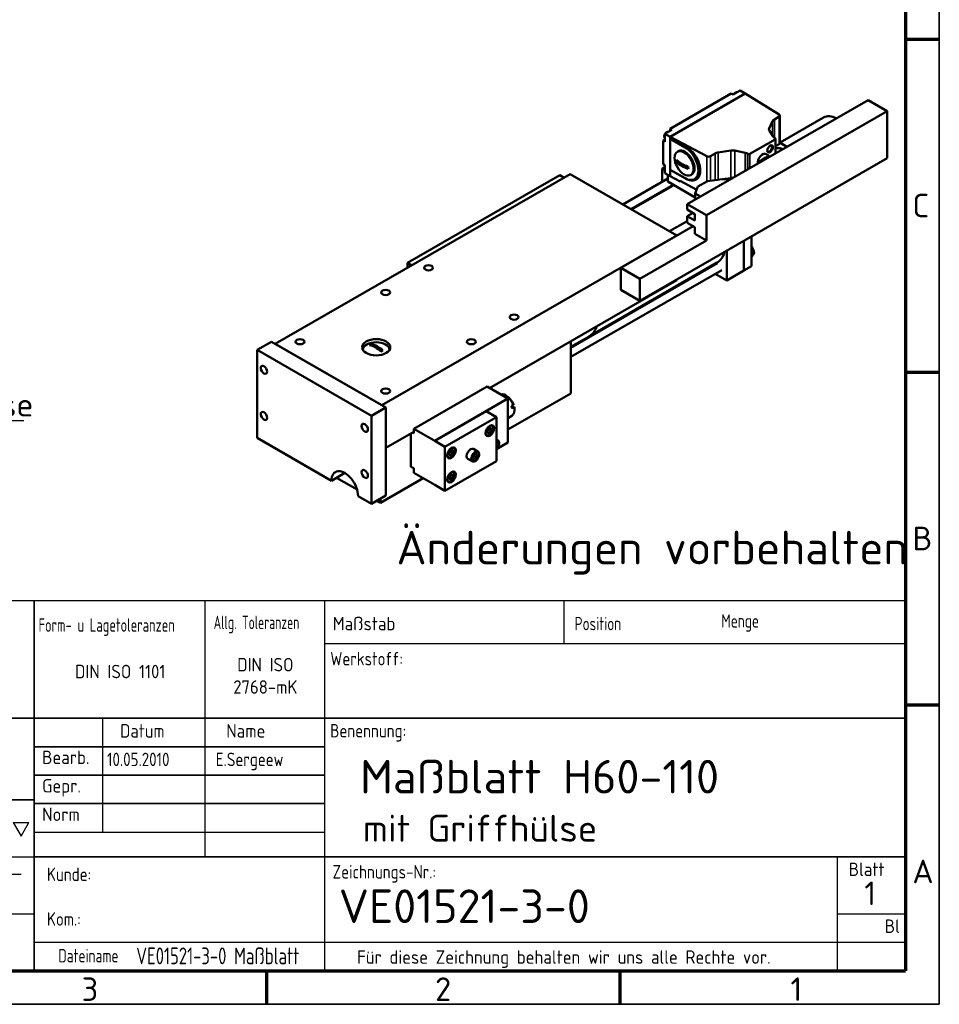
# Model space of a CAD drawing. Header units: millimetres. Extents: x 12 to 1038, y 12 to 732.
# Tile 4 of 5: x 696 to 1038, y 12 to 378. Entities that reach past the tile are written whole.
import ezdxf
from ezdxf.enums import TextEntityAlignment as Align

# ---------------------------------------------------------------- set-up
doc = ezdxf.new("R2010")
doc.units = ezdxf.units.MM
doc.header["$LTSCALE"] = 2.5
doc.layers.get('0').update_dxf_attribs({"lineweight": 25})
for name, color, linetype, lineweight in [('AM_BOR', 7, 'Continuous', 50), ('Rahmen (ISO)', 7, 'Continuous', 70), ('Sichtbar (ISO)', 7, 'Continuous', 50), ('Sichtbar schmal (ISO)', 7, 'Continuous', 35), ('Symbol (ISO)', 7, 'Continuous', 25), ('Titel (ISO)', 7, 'Continuous', 50)]:
    doc.layers.add(name, color=color, linetype=linetype, lineweight=lineweight)
doc.styles.add('ACDINTS_30', font='isocp.shx')
doc.styles.add('ACDINTS_31', font='isocp.shx')
doc.styles.add('ACDINTS_32', font='isocp.shx')
doc.styles.add('ACDINTS_33', font='isocp.shx')
doc.styles.add('ACDINTS_34', font='isocp.shx')
doc.styles.add('ACDINTS_35', font='isocp.shx')
doc.styles.add('Notiztext (DIN)', font='isocpeur.ttf')
doc.styles.get("Standard").update_dxf_attribs({"font": 'ISOCP.shx'})
doc.styles.add('TextStyle32', font='isocp.shx')
doc.styles.add('TextStyle51', font='isocp.shx', dxfattribs={"width": 0.8})
doc.styles.add('TextStyle52', font='isocp.shx', dxfattribs={"width": 0.8})
doc.styles.add('TextStyle53', font='isocp.shx')
doc.styles.add('TextStyle54', font='isocp.shx')
doc.styles.add('TextStyle55', font='isocp.shx', dxfattribs={"width": 0.8})
doc.styles.add('TextStyle56', font='isocp.shx', dxfattribs={"width": 0.8})
doc.styles.add('TextStyle59', font='isocp.shx', dxfattribs={"width": 0.8})
doc.styles.add('TextStyle60', font='isocp.shx', dxfattribs={"width": 0.8})
doc.styles.add('TextStyle61', font='isocp.shx', dxfattribs={"width": 0.8})
doc.styles.add('TextStyle62', font='isocp.shx')
doc.styles.add('TextStyle63', font='isocp.shx')
doc.styles.add('TextStyle64', font='isocp.shx', dxfattribs={"width": 0.8})
doc.styles.add('TextStyle65', font='isocp.shx', dxfattribs={"width": 0.8})
doc.dimstyles.new('Standard - Methode 2a (DIN)$7', dxfattribs={"dimscale": 2.5, "dimtxt": 3.5, "dimasz": 2.5, "dimexe": 3.175, "dimexo": 0.8, "dimgap": 0.8, "dimtad": 1, "dimtih": 1, "dimtoh": 1, "dimrnd": 1e-08, "dimtxsty": 'Notiztext (DIN)', "dimcen": 0.09, "dimdle": 10, "dimclrd": 256, "dimclre": 256, "dimclrt": 256, "dimazin": 2, "dimtfac": 1, "dimtmove": 0, "dimatfit": 3, "dimfxl": 1, "dimtolj": 1, "dimlwd": -1, "dimlwe": -1, "dimarcsym": 0})

# ---------------------------------------------------------------- blocks, each defined once
blk = doc.blocks.new('Ränder Hagen+Goebel Rahmen')
at = {"layer": 'Rahmen (ISO)', "linetype": 'Continuous', "lineweight": 35}
for p in [(415, 292), (5, 5)]:
    blk.add_line(p, (415, 5), dxfattribs=at)
at = {"layer": 'Rahmen (ISO)'}
for p, q in [((410, 287), (410, 10)), ((410, 148.5), (415, 148.5)), ((410, 99), (415, 99)), ((410, 49.5), (415, 49.5)), ((10, 10), (410, 10)), ((315, 10), (315, 5)), ((367.5, 10), (367.5, 5))]:
    blk.add_line(p, q, dxfattribs=at)
at = {"layer": 'Symbol (ISO)', "char_height": 3.5, "style": 'Notiztext (DIN)'}
for s, insert, attachment_point in [('C', (411, 123.75), 4), ('B', (411, 74.25), 4), ('A', (411, 24.75), 4), ('3', (288.75, 9), 2), ('2', (341.25, 9), 2), ('1', (393.75, 9), 2)]:
    blk.add_mtext(s, dxfattribs=dict(at, insert=insert, attachment_point=attachment_point))
blk = doc.blocks.new('Schriftfelder Hagen+Goebel')
at = {"color": 7}
for p, q in [((294.29, 154.82), (111.41, 154.82)), ((294.29, 99.83), (294.29, 154.82)), ((111.41, 99.83), (294.29, 99.83))]:
    blk.add_line(p, q, dxfattribs=at)
at = {"color": 7, "linetype": 'Continuous', "lineweight": 35}
blk.add_line((142.75, 125.21), (164.75, 125.21), dxfattribs=at)
for p, q in [((161.66, 121.84), (163.97, 121.84)), ((161.66, 121.84), (162.81, 119.84)), ((162.81, 119.84), (163.97, 121.84)), ((158.5, 114.19), (162.82, 114.19))]:
    blk.add_line(p, q)
at = {"color": 7, "lineweight": 35}
blk.add_line((164.75, 120.98), (164.75, 99.83), dxfattribs=at)
at = {"color": 7, "linetype": 'Continuous', "lineweight": 25}
for p, q in [((111.41, 116.75), (164.75, 116.75)), ((111.41, 108.29), (164.75, 108.29))]:
    blk.add_line(p, q, dxfattribs=at)
at = {"layer": 'AM_BOR', "color": 7, "linetype": 'Continuous', "lineweight": 35}
for p, q in [((164.75, 154.82), (164.75, 120.98)), ((111.41, 137.35), (294.29, 137.35))]:
    blk.add_line(p, q, dxfattribs=at)
at = {"layer": 'AM_BOR', "color": 7, "linetype": 'Continuous', "lineweight": 25}
for p, q in [((190.15, 154.82), (190.15, 116.75)), ((207.93, 154.82), (207.93, 99.83)), ((243.49, 154.82), (243.49, 148.49)), ((207.93, 148.49), (294.29, 148.49)), ((174.91, 137.35), (174.91, 120.43)), ((164.75, 120.43), (207.93, 120.43)), ((284.13, 116.75), (284.13, 99.83)), ((284.13, 108.29), (294.29, 108.29)), ((164.75, 104.06), (294.29, 104.06))]:
    blk.add_line(p, q, dxfattribs=at)
at = {"layer": 'AM_BOR', "color": 7, "lineweight": 35}
blk.add_line((164.75, 116.75), (294.29, 116.75), dxfattribs=at)
at = {"layer": 'Titel (ISO)', "color": 7, "linetype": 'Continuous', "lineweight": 35}
for p, q in [((164.75, 133.12), (207.93, 133.12)), ((164.75, 128.89), (207.93, 128.89)), ((207.93, 124.66), (164.75, 124.66))]:
    blk.add_line(p, q, dxfattribs=at)
at = {"color": 7, "width": 0.9}
for s, height, p in [('Werkzeugmaschinen GmbH', 2.5, (125.45, 146.3)), ('Fax.:02921/59016-66', 1.7, (143.13, 139.6))]:
    blk.add_text(s, height=height, dxfattribs=at).set_placement(p)
at = {"color": 7, "style": 'ACDINTS_30'}
for s, p in [('Gepr.', (165.95, 126.31)), ('Norm', (165.95, 122.08))]:
    blk.add_text(s, height=2, dxfattribs=at).set_placement(p)
at = {"color": 7, "char_height": 2, "attachment_point": 1, "line_spacing_factor": 0.332}
for s, insert in [('\\fISOCP|b0|i0;\\W0.90;\\H2.0000;Werkstoff:', (208.77, 147.21)), ('\\fISOCP|b0|i0;\\W0.90;\\H2.0000;Benennung:', (208.76, 136.5)), ('\\fISOCP|b0|i0;\\W0.90;\\H2.0000;Zeichnungs-Nr.:', (209.11, 115.53))]:
    blk.add_mtext(s, dxfattribs=dict(at, insert=insert))
at = {"color": 7, "insert": (166.66, 115.16), "char_height": 2, "width": 31.2179, "attachment_point": 1, "line_spacing_factor": 0.996}
blk.add_mtext('\\fISOCP|b0|i0;\\W0.90;\\H2.0000;Kunde:\\P\\PKom.:', dxfattribs=at)
at = {"layer": 'AM_BOR', "color": 7, "style": 'ACDINTS_30'}
for s, width, p in [('Form- u Lagetoleranzen', 0.75, (165.41, 150.21)), ('Allg. Toleranzen', 0.7, (191.43, 150.6)), ('Position', 0.8, (245.09, 150.43)), ('Menge', 0.8, (266.9, 150.83)), ('Dateiname', 0.8, (168.36, 101.05))]:
    blk.add_text(s, height=2, dxfattribs=dict(at, width=width)).set_placement(p)
for s, p in [('Maßstab', (209.15, 150.43)), ('Bearb.', (165.95, 130.54))]:
    blk.add_text(s, height=2, dxfattribs=at).set_placement(p)
at = {"layer": 'AM_BOR', "color": 7, "style": 'ACDINTS_32', "width": 0.983632}
blk.add_text('Datum', height=2, dxfattribs=at).set_placement((180.84, 134.48), align=Align.CENTER)
at = {"layer": 'AM_BOR', "color": 7, "style": 'ACDINTS_31'}
blk.add_text('Name', height=2, dxfattribs=at).set_placement((199.12, 134.48), align=Align.RIGHT)
at = {"layer": 'AM_BOR', "color": 7, "style": 'ACDINTS_32'}
for s, p in [('Blatt', (288.5, 113.9)), ('Bl', (292.31, 105.44))]:
    blk.add_text(s, height=2, dxfattribs=at).set_placement(p, align=Align.CENTER)
at = {"layer": 'AM_BOR', "color": 7, "line_spacing_factor": 0.996}
for s, insert, char_height, width, attachment_point, style in [('DIN ISO 2768-mK', (199.12, 141), 2, 15.0375, 8, 'ACDINTS_34'), (' \\PAlle nicht bemaßten Kanten 0,5 x 45° gebrochen', (143.71, 137.35), 1.5, 20.5101, 1, 'ACDINTS_35')]:
    blk.add_mtext(s, dxfattribs=dict(at, insert=insert, char_height=char_height, width=width, attachment_point=attachment_point, style=style))
at = {"layer": 'AM_BOR', "color": 7, "char_height": 2, "line_spacing_factor": 0.332}
for s, insert, attachment_point, style in [('DIN ISO 1101', (177.55, 143.3), 8, 'ACDINTS_34'), ('Für diese Zeichnung behalten wir uns alle Rechte vor.', (212.76, 102.85), 1, 'ACDINTS_33')]:
    blk.add_mtext(s, dxfattribs=dict(at, insert=insert, attachment_point=attachment_point, style=style))
at = {"layer": 'AM_BOR', "color": 7}
for tag, p, height, style, width in [('Maßstab:', (223.33, 149.84), 3.5, 'TextStyle64', 0.8), ('Positionsnummer', (254.96, 149.95), 3.5, 'TextStyle61', 0.8), ('Menge', (277.56, 149.84), 3.5, 'TextStyle60', 0.8), ('Material', (224.04, 143.99), 3, 'TextStyle52', 0.8), ('Halbzeug_(1.Zeile)', (261.93, 144.06), 3, 'TextStyle56', 0.8), ('Material_(2.Zeile)', (224.02, 139.81), 3, 'TextStyle51', 0.8), ('Halbzeug_(2.Zeile)', (261.93, 139.78), 3, 'TextStyle55', 0.8), ('ERSTELLUNGSDATUM', (175.59, 130.24), 2, 'TextStyle63', 0.9), ('AUTOR', (191.76, 130.24), 2, 'TextStyle62', 0.9), ('KONTROLLDATUM', (175.75, 126.01), 2, 'TextStyle53', 0.9), ('KONTROLLIERT_VON', (192.23, 126.32), 2, 'TextStyle54', 0.9), ('Beschreibung_2', (213.59, 121), 3.5, 'TextStyle59', 0.8), ('DATEINAME', (179.92, 100.78), 2.5, 'TextStyle65', 0.8)]:
    blk.add_attdef(tag, p, '', height=height, dxfattribs=dict(at, style=style, width=width))
at = {"layer": 'AM_BOR', "color": 7, "style": 'TextStyle32'}
blk.add_attdef('Plot-Datum', text='', height=3, dxfattribs=at).set_placement((288.92, 100.24), align=Align.CENTER)
at = {"layer": 'Titel (ISO)', "style": 'Notiztext (DIN)'}
blk.add_attdef('TITEL', text='', height=5, dxfattribs=at).set_placement((210, 128), align=Align.MIDDLE_LEFT)
blk.add_attdef('Blattnummer', text='', height=3.5, dxfattribs=at).set_placement((290.13, 111.34), align=Align.MIDDLE_CENTER)
at = {"layer": 'Titel (ISO)', "color": 7, "style": 'Notiztext (DIN)'}
blk.add_attdef('BAUTEILNUMMER', text='', height=5, dxfattribs=at).set_placement((210.03, 109.41), align=Align.MIDDLE_LEFT)

msp = doc.modelspace()

# ---------------------------------------------------------------- linework, layer by layer
at = {"layer": 'Sichtbar (ISO)'}
for p, q in [((963.48664, 352.09051), (960.87034, 350.58388)), ((965.39569, 350.99116), (963.48664, 352.09051)), ((960.16323, 350.99108), (937.46511, 337.9201)), ((937.53582, 334.94772), (965.39582, 350.99124)), ((943.86442, 309.88483), (1011.03957, 348.56842)), ((960.87034, 350.58388), (960.16323, 350.99108)), ((965.39582, 350.99124), (978.01018, 343.20142)), ((965.43118, 350.97072), (965.39961, 350.9889)), ((965.43118, 350.97072), (965.43008, 350.97008)), ((965.43118, 350.9694), (965.43118, 350.97072)), ((1018.11063, 344.49646), (1011.03957, 348.56842)), ((950.93549, 305.81287), (1018.11063, 344.49646)), ((1018.11063, 326.9192), (1018.11063, 344.49646)), ((975.55505, 340.72886), (974.29814, 338.02759)), ((977.98593, 342.40148), (976.20209, 341.37424)), ((978.27883, 342.80868), (978.27883, 332.58934)), ((978.34439, 332.77569), (994.48602, 342.07104)), ((938.17221, 337.5129), (935.55592, 336.00628)), ((937.46511, 337.9201), (937.46511, 337.1057)), ((938.17221, 337.5129), (937.46511, 337.9201)), ((974.36372, 337.16259), (975.75099, 334.96769)), ((935.55592, 333.83662), (934.84881, 333.42942)), ((935.55592, 333.02223), (934.84881, 333.42942)), ((934.84881, 333.42942), (934.84881, 324.76342)), ((935.45126, 334.83667), (935.33722, 334.91497)), ((935.35256, 335.10966), (935.47018, 335.17739)), ((935.35861, 335.25431), (935.4724, 335.17586)), ((935.55592, 336.00628), (935.55592, 333.02223)), ((937.50046, 334.88649), (935.55592, 336.00628)), ((937.53582, 334.90685), (937.50046, 334.88649)), ((937.50046, 334.88649), (937.50046, 320.25239)), ((937.53582, 334.90685), (937.53582, 334.94772)), ((951.06306, 327.6836), (937.53582, 334.94772)), ((937.53582, 334.13018), (937.53582, 334.90685)), ((937.53582, 322.68452), (937.53582, 334.13018)), ((937.53582, 334.13018), (943.20726, 331.30587)), ((943.01589, 330.97441), (937.53582, 334.13018)), ((976.47088, 333.95518), (967.1194, 328.57002)), ((976.33246, 334.44209), (976.47088, 334.36238)), ((976.61733, 334.15878), (976.61733, 328.74597)), ((940.52073, 329.5845), (940.16718, 329.3809)), ((960.04756, 329.82122), (955.35672, 329.09742)), ((965.36115, 328.98458), (961.54965, 329.78345)), ((976.61733, 331.39402), (977.98593, 332.18214)), ((978.27883, 332.81618), (980.88769, 331.20511)), ((926.18675, 273.98376), (1018.11063, 326.9192)), ((954.236, 328.72481), (952.45216, 327.69756)), ((966.41229, 328.57002), (966.27386, 328.64974)), ((972.96106, 328.56504), (974.08914, 327.91542)), ((935.36133, 323.6498), (934.49526, 323.15106)), ((934.49526, 318.17493), (934.49526, 323.15106)), ((934.49526, 323.15106), (935.43143, 322.61195)), ((935.55592, 324.35623), (934.84881, 324.76342)), ((935.34519, 323.22864), (935.45914, 323.15028)), ((935.45914, 322.82326), (935.34519, 322.90162)), ((935.36238, 323.09737), (935.45691, 323.15181)), ((935.55592, 324.35623), (935.55592, 321.37218)), ((937.53582, 320.27275), (937.53582, 322.68452)), ((943.20726, 319.41769), (937.53582, 322.68452)), ((943.01589, 319.52875), (937.53582, 322.68452)), ((944.23589, 323.04083), (939.88671, 325.54535)), ((790.7758, 257.93108), (900.37736, 321.04642)), ((896.48827, 320.62897), (839.91973, 288.05331)), ((898.07035, 319.71791), (896.48827, 320.62897)), ((939.97534, 298.24346), (900.37736, 321.04642)), ((919.92952, 309.78708), (936.61658, 319.39652)), ((937.50046, 320.25239), (935.55592, 321.37218)), ((936.61658, 320.76139), (936.61658, 318.26471)), ((937.50046, 320.25239), (937.53582, 320.27275)), ((937.53582, 320.23188), (937.53582, 320.27275)), ((937.53582, 320.23188), (941.19481, 318.267)), ((941.19481, 318.55314), (947.35139, 315.24706)), ((941.19481, 318.267), (941.19481, 318.55314)), ((941.45194, 318.41506), (941.19481, 318.267)), ((945.51106, 320.91866), (945.1575, 320.71507)), ((951.36484, 318.47564), (947.82931, 316.43967)), ((955.96104, 319.08644), (951.36484, 318.47564)), ((958.61269, 319.18824), (955.96104, 319.08644)), ((956.95414, 319.12456), (960.04756, 319.60188)), ((959.31637, 318.78301), (958.61269, 319.18824)), ((922.93534, 308.05614), (938.60237, 317.07819)), ((938.28204, 316.62906), (923.16513, 307.92381)), ((934.49526, 314.4484), (934.49526, 314.71306)), ((936.61658, 318.26471), (946.76865, 312.41852)), ((947.82931, 316.43967), (946.76865, 313.79289)), ((946.76865, 313.79289), (946.76865, 311.55726)), ((946.76865, 313.79289), (948.70977, 312.67508)), ((943.86442, 307.84096), (943.86442, 309.88483)), ((943.86442, 309.88483), (950.93549, 305.81287)), ((946.69285, 306.21218), (943.86442, 307.84096)), ((943.86442, 305.38832), (945.99396, 306.61464)), ((943.86442, 305.38832), (946.69285, 303.75954)), ((943.86442, 302.93568), (943.86442, 305.38832)), ((946.69285, 303.75954), (946.69285, 306.21218)), ((950.93549, 305.81287), (950.93549, 296.41108)), ((919.11568, 286.23119), (945.99396, 301.70936)), ((937.25328, 299.81099), (943.86442, 303.61809)), ((946.69285, 301.30689), (943.86442, 302.93568)), ((946.69285, 298.85425), (946.69285, 301.30689)), ((830.37378, 235.12812), (939.97534, 298.24346)), ((950.93549, 296.41108), (946.69285, 298.85425)), ((967.72928, 297.90651), (967.72928, 286.80335)), ((950.93549, 296.41108), (926.18675, 282.15923)), ((964.90085, 296.27772), (964.90085, 285.17457)), ((964.90085, 296.27772), (964.90085, 285.17457)), ((958.53689, 292.61296), (958.53689, 281.50981)), ((967.72928, 291.22341), (968.68615, 291.77443)), ((839.91973, 288.05331), (839.91973, 286.23119)), ((841.50181, 287.14225), (839.91973, 288.05331)), ((900.55413, 256.54283), (955.13676, 287.97487)), ((954.7501, 288.03181), (907.37395, 260.74969)), ((919.11568, 286.23119), (926.18675, 282.15923)), ((919.11568, 278.05571), (919.11568, 286.23119)), ((951.22344, 285.72134), (950.98068, 285.86114)), ((967.72928, 286.80335), (964.90085, 285.17457)), ((900.55413, 253.08096), (956.63385, 285.37512)), ((926.18675, 282.15923), (926.18675, 273.98376)), ((939.97534, 281.60638), (939.97534, 281.92407)), ((958.53689, 281.50981), (954.22925, 283.99041)), ((964.90085, 285.17457), (958.53689, 281.50981)), ((939.97534, 281.60638), (870.4011, 241.54124)), ((926.18675, 273.98376), (919.11568, 278.05571)), ((907.37395, 260.74969), (900.55413, 256.82242)), ((789.36159, 258.74548), (784.05829, 255.69151)), ((789.36159, 258.74548), (831.788, 234.31373)), ((830.37378, 235.12812), (790.7758, 257.93108)), ((830.67765, 255.51573), (826.53438, 257.90168)), ((900.55413, 239.56707), (900.55413, 258.90521)), ((784.05829, 222.98962), (784.05829, 255.69151)), ((784.05829, 255.69151), (826.4847, 231.25976)), ((842.21782, 226.41683), (869.44143, 242.09387)), ((877.21961, 237.61472), (869.44143, 242.09387)), ((876.80567, 238.56638), (876.45349, 238.77076)), ((900.55413, 239.56707), (877.21961, 226.12961)), ((831.788, 234.31373), (826.4847, 231.25976)), ((831.788, 234.31373), (831.788, 201.61185)), ((849.996, 221.93768), (877.21961, 237.61472)), ((877.21961, 221.26377), (877.21961, 237.61472)), ((878.51414, 234.88055), (879.22124, 235.28774)), ((878.58088, 234.69589), (879.51964, 234.61)), ((879.49447, 234.37635), (878.78736, 233.96916)), ((826.4847, 231.25976), (826.4847, 198.55788)), ((869.08788, 232.92788), (849.996, 221.93359)), ((869.12324, 232.91161), (850.03135, 221.91732)), ((872.90626, 230.73311), (853.81437, 219.73883)), ((869.08788, 232.92788), (869.11969, 232.90956)), ((872.90626, 230.73311), (869.12324, 232.91161)), ((872.90626, 214.38217), (872.90626, 230.73311)), ((877.21961, 230.35437), (878.68683, 231.19929)), ((879.62316, 233.67373), (879.62316, 233.26653)), ((871.20863, 227.71457), (871.19172, 227.72431)), ((842.21782, 225.31157), (831.788, 219.30543)), ((841.15716, 224.70077), (841.15716, 212.31178)), ((842.21782, 224.78174), (841.75779, 225.04665)), ((849.996, 221.93768), (842.21782, 226.41683)), ((842.21782, 226.41683), (842.21782, 224.78174)), ((869.08775, 224.03159), (869.07083, 224.04133)), ((869.61786, 225.83609), (870.32497, 226.7153)), ((870.14819, 226.21546), (869.61786, 225.55605)), ((869.61786, 224.89207), (869.61786, 225.83609)), ((870.32497, 224.82726), (869.61786, 225.23445)), ((870.32497, 224.82726), (869.61786, 224.89207)), ((870.14819, 226.4955), (870.14819, 226.21546)), ((870.14819, 226.21546), (871.03207, 225.70646)), ((870.32497, 226.7153), (871.03207, 226.65049)), ((871.03207, 225.70646), (870.32497, 224.82726)), ((871.03207, 226.65049), (871.03207, 225.70646)), ((811.63545, 207.10899), (784.05829, 222.98962)), ((849.996, 221.93359), (849.996, 221.93768)), ((850.03135, 221.91323), (849.996, 221.93359)), ((850.03135, 221.91732), (850.03135, 221.91323)), ((853.81437, 219.73883), (850.03135, 221.91732)), ((853.81437, 219.73883), (853.81437, 203.38788)), ((873.43672, 222.16276), (872.90626, 222.46823)), ((872.90626, 221.24041), (872.9613, 221.27211)), ((872.90626, 218.77988), (877.21961, 221.26377)), ((873.36955, 220.68966), (872.90626, 220.95645)), ((872.90626, 219.66871), (872.9613, 219.63702)), ((872.9613, 219.63702), (872.90626, 219.60532)), ((872.9613, 221.27211), (873.36955, 220.68966)), ((873.36955, 220.68966), (872.9613, 219.63702)), ((855.335, 217.61114), (856.04211, 218.49035)), ((855.86533, 217.99051), (855.335, 217.3311)), ((855.335, 216.66712), (855.335, 217.61114)), ((856.04211, 216.60231), (855.335, 217.0095)), ((856.04211, 216.60231), (855.335, 216.66712)), ((855.86533, 218.27055), (855.86533, 217.99051)), ((855.86533, 217.99051), (856.74922, 217.48151)), ((856.04211, 218.49035), (856.74922, 218.42554)), ((856.74922, 217.48151), (856.04211, 216.60231)), ((856.74922, 218.42554), (856.74922, 217.48151)), ((856.92578, 219.48962), (856.90886, 219.49936)), ((864.33005, 215.38331), (864.57953, 216.42585)), ((866.01175, 217.9858), (864.42076, 218.90199)), ((864.57953, 216.42585), (865.37756, 217.08505)), ((864.79275, 216.16816), (865.67664, 215.65917)), ((865.32944, 217.0453), (865.92611, 216.70171)), ((865.37756, 217.08505), (865.92611, 216.70171)), ((865.92611, 216.70171), (865.67664, 215.65917)), ((841.15716, 212.31178), (842.21782, 211.70099)), ((853.81437, 203.38788), (872.90626, 214.38217)), ((854.80489, 215.80664), (854.78797, 215.81638)), ((863.89086, 214.30282), (862.29987, 215.21901)), ((864.87861, 214.99997), (864.33005, 215.38331)), ((865.67664, 215.65917), (864.87861, 214.99997)), ((816.60434, 209.97038), (811.63545, 207.10899)), ((842.21782, 211.70099), (842.21782, 210.06589)), ((849.996, 205.58674), (842.21782, 210.06589)), ((855.22561, 208.08312), (855.63386, 209.13576)), ((855.87463, 209.27441), (855.56647, 208.47985)), ((855.63386, 209.13576), (856.45036, 209.60595)), ((856.85861, 209.0235), (856.14876, 209.43227)), ((856.45036, 209.60595), (856.85861, 209.0235)), ((856.85861, 209.0235), (856.45036, 207.97086)), ((856.92578, 210.4966), (856.90886, 210.50634)), ((821.14597, 203.85605), (813.5663, 208.22089)), ((845.77117, 208.01966), (829.84345, 198.8475)), ((849.996, 205.59083), (849.99953, 205.58879)), ((849.996, 205.58674), (849.996, 205.59083)), ((849.996, 205.58674), (849.99953, 205.58878)), ((849.99953, 205.58879), (849.99953, 205.5847)), ((853.81437, 203.38788), (849.99953, 205.5847)), ((854.80489, 206.81362), (854.78797, 206.82336)), ((855.63386, 207.50067), (855.22561, 208.08312)), ((855.56647, 208.47985), (855.32571, 208.3412)), ((855.56647, 208.47985), (856.45036, 207.97086)), ((856.45036, 207.97086), (855.63386, 207.50067)), ((826.4847, 198.55788), (821.53495, 201.40825)), ((831.788, 201.61185), (826.4847, 198.55788)), ((829.84345, 198.8475), (828.41554, 199.66978)), ((829.84345, 200.49206), (829.84345, 198.8475))]:
    msp.add_line(p, q, dxfattribs=at)
at = {"layer": 'Sichtbar (ISO)', "flags": 128}
for points in [[(961.08041, 350.70485), (961.20185, 350.8856), (961.3395, 351.05), (961.4907, 351.1939), (961.65305, 351.31334), (961.82475, 351.40429), (961.91366, 351.43769), (962.00427, 351.46195), (962.09623, 351.4762), (962.18915, 351.47947), (962.28185, 351.47068), (962.37269, 351.44903)], [(935.30301, 335.36147), (935.33648, 335.50408), (935.38225, 335.64637), (935.43955, 335.78685), (935.5076, 335.92399), (935.5855, 336.0562), (935.67237, 336.18192), (935.76725, 336.29961), (935.86924, 336.40784), (935.97741, 336.50519), (936.09099, 336.59033), (936.20934, 336.66184), (936.33193, 336.71831), (936.45824, 336.75781), (936.58736, 336.77794), (936.71793, 336.77598), (936.84614, 336.74926)], [(935.33722, 334.91497), (935.32753, 334.92208), (935.31852, 334.92961), (935.31041, 334.93742), (935.30331, 334.94533), (935.29728, 334.95317), (935.29206, 334.96128), (935.28753, 334.96986), (935.28388, 334.97873), (935.28123, 334.98774), (935.27959, 334.99668), (935.27891, 335.00538), (935.27915, 335.01391), (935.28033, 335.02276), (935.28249, 335.03175), (935.28567, 335.04071), (935.2898, 335.04946), (935.2947, 335.05782), (935.30027, 335.06571), (935.30684, 335.0736), (935.31445, 335.08149), (935.32301, 335.08919), (935.33238, 335.09653), (935.34232, 335.10339), (935.35256, 335.10966)], [(935.55592, 334.41842), (935.49412, 334.4738), (935.44014, 334.53642), (935.35655, 334.67808), (935.30396, 334.83481), (935.27909, 335.00151)], [(935.30303, 335.36147), (935.30226, 335.35669), (935.30176, 335.35199), (935.30152, 335.3474), (935.30155, 335.34283), (935.30185, 335.33815), (935.30241, 335.33339), (935.30326, 335.32857), (935.30439, 335.32371), (935.30582, 335.31887), (935.30755, 335.31405), (935.30956, 335.30929), (935.31183, 335.30461), (935.31433, 335.30005), (935.31703, 335.29562), (935.31991, 335.29135), (935.32305, 335.28714), (935.32651, 335.28288), (935.33028, 335.27861), (935.33436, 335.27436), (935.33872, 335.27015), (935.34335, 335.26602), (935.34824, 335.26199), (935.35334, 335.25808), (935.35861, 335.25431)], [(939.88671, 326.3629), (940.00869, 326.22911), (940.13768, 326.09633), (940.27333, 325.96502), (940.41533, 325.83562), (940.5633, 325.70853), (940.71671, 325.58409), (940.87498, 325.46268), (941.03754, 325.34464), (941.20376, 325.2303), (941.37285, 325.11992), (941.54399, 325.01374), (941.71635, 324.912), (941.89303, 324.81274), (942.07742, 324.71419), (942.2691, 324.61682), (942.46764, 324.5211), (942.67263, 324.42748), (942.88347, 324.33634), (943.09955, 324.248), (943.32025, 324.16279), (943.54496, 324.08102), (943.77298, 324.0029), (944.00355, 323.92862), (944.23588, 323.85838)], [(973.42349, 327.35504), (973.42879, 327.35608), (973.43407, 327.3572), (973.43931, 327.35837), (973.44453, 327.3596), (973.4497, 327.3609), (973.45483, 327.36225), (973.45991, 327.36367), (973.46494, 327.36514), (973.46991, 327.36667), (973.47483, 327.36825), (973.47968, 327.36988), (973.48446, 327.37157), (973.48918, 327.3733), (973.49382, 327.37507), (973.49839, 327.37689), (973.50288, 327.37875), (973.50729, 327.38065), (973.51161, 327.38259), (973.51584, 327.38456), (973.51998, 327.38656), (973.52403, 327.3886), (973.52798, 327.39066), (973.53182, 327.39275), (973.53556, 327.39486)], [(973.53556, 327.39486), (973.53922, 327.39701), (973.54282, 327.39921), (973.54635, 327.40146), (973.54983, 327.40375), (973.55323, 327.40609), (973.55656, 327.40848), (973.55982, 327.41091), (973.563, 327.41337), (973.56609, 327.41588), (973.5691, 327.41842), (973.57201, 327.421), (973.57483, 327.42361), (973.57756, 327.42625), (973.58018, 327.42892), (973.5827, 327.43162), (973.58511, 327.43434), (973.58741, 327.43709), (973.5896, 327.43986), (973.59167, 327.44265), (973.59362, 327.44546), (973.59546, 327.44829), (973.59718, 327.45113), (973.59878, 327.45398), (973.60026, 327.45684)], [(935.34519, 322.90162), (935.33545, 322.90877), (935.32642, 322.91635), (935.31831, 322.92422), (935.31122, 322.93219), (935.30522, 322.94007), (935.30003, 322.94826), (935.29556, 322.95691), (935.29198, 322.96586), (935.28943, 322.97492), (935.28788, 322.98391), (935.28731, 322.99263), (935.28766, 323.00123), (935.28897, 323.01014), (935.29126, 323.01918), (935.29457, 323.02818), (935.29882, 323.03695), (935.30384, 323.04533), (935.30952, 323.05323), (935.31621, 323.06117), (935.32393, 323.06909), (935.33259, 323.07681), (935.34206, 323.08418), (935.35207, 323.09107), (935.36238, 323.09737)], [(935.28801, 323.33135), (935.28754, 323.32682), (935.28732, 323.32238), (935.28735, 323.318), (935.28762, 323.31352), (935.28814, 323.30895), (935.28892, 323.30432), (935.28997, 323.29966), (935.29129, 323.295), (935.29288, 323.29035), (935.29475, 323.28575), (935.29686, 323.28122), (935.29919, 323.27677), (935.30172, 323.27245), (935.30442, 323.26826), (935.3073, 323.2642), (935.31046, 323.26014), (935.31391, 323.25604), (935.31764, 323.25194), (935.32165, 323.24786), (935.32592, 323.24382), (935.33043, 323.23987), (935.33517, 323.236), (935.3401, 323.23225), (935.34519, 323.22864)], [(935.288, 323.33135), (935.32374, 323.51963), (935.38152, 323.70819), (935.45955, 323.89363), (935.55592, 324.07234)], [(935.55592, 322.48223), (935.45281, 322.58405), (935.37434, 322.70496), (935.32017, 322.83875), (935.28821, 322.98134)], [(944.23588, 323.04083), (944.00355, 323.11107), (943.77298, 323.18535), (943.54496, 323.26347), (943.32025, 323.34524), (943.09955, 323.43045), (942.88347, 323.5188), (942.67263, 323.60994), (942.46764, 323.70355), (942.2691, 323.79927), (942.07742, 323.89664), (941.89303, 323.99519), (941.71635, 324.09445), (941.54399, 324.19619), (941.37285, 324.30238), (941.20376, 324.41275), (941.03754, 324.52709), (940.87498, 324.64513), (940.71671, 324.76655), (940.5633, 324.89098), (940.41533, 325.01807), (940.27333, 325.14748), (940.13768, 325.27879), (940.00869, 325.41156), (939.88671, 325.54535)], [(968.68615, 291.77443), (968.66366, 291.9049), (968.64012, 292.03028), (968.6155, 292.15109), (968.58975, 292.26777), (968.56285, 292.38075), (968.53473, 292.49039), (968.50535, 292.59707), (968.47466, 292.70111), (968.4426, 292.80282), (968.40908, 292.90249), (968.37405, 293.0004), (968.33741, 293.09682), (968.29908, 293.19201), (968.25896, 293.28621), (968.21694, 293.37967), (968.1729, 293.47263), (968.12671, 293.56533), (968.07824, 293.65801), (968.02731, 293.75093), (967.97377, 293.84432), (967.91742, 293.93846), (967.85805, 294.0336), (967.79542, 294.13004), (967.72928, 294.22808)], [(967.72928, 290.25294), (967.80107, 290.34005), (967.8685, 290.42316), (967.93192, 290.50264), (967.99165, 290.57884), (968.04796, 290.65209), (968.10111, 290.72266), (968.1513, 290.79083), (968.19874, 290.85684), (968.24362, 290.92091), (968.28608, 290.98326), (968.32627, 291.04408), (968.36433, 291.10356), (968.40037, 291.16189), (968.43449, 291.21922), (968.46678, 291.27573), (968.49734, 291.33159), (968.52623, 291.38695), (968.55351, 291.44197), (968.57925, 291.49682), (968.60349, 291.55165), (968.62627, 291.60665), (968.64763, 291.66199), (968.66758, 291.71785), (968.68615, 291.77443)], [(879.22124, 235.28774), (879.22237, 235.29805), (879.22348, 235.3083), (879.22459, 235.3185), (879.22569, 235.32865), (879.22679, 235.33875), (879.22787, 235.3488), (879.22896, 235.3588), (879.23003, 235.36875), (879.2311, 235.37865), (879.23217, 235.38849), (879.23322, 235.39829), (879.23427, 235.40805), (879.23532, 235.41775), (879.23636, 235.4274), (879.23739, 235.43701), (879.23842, 235.44657), (879.23944, 235.45608), (879.24045, 235.46555), (879.24146, 235.47497), (879.24246, 235.48434), (879.24346, 235.49367), (879.24445, 235.50295), (879.24544, 235.51219), (879.24642, 235.52139)], [(879.51964, 234.61), (879.51866, 234.6008), (879.51767, 234.59156), (879.51668, 234.58228), (879.51569, 234.57295), (879.51468, 234.56358), (879.51367, 234.55416), (879.51266, 234.54469), (879.51164, 234.53518), (879.51061, 234.52562), (879.50958, 234.51601), (879.50854, 234.50636), (879.5075, 234.49666), (879.50645, 234.48691), (879.50539, 234.4771), (879.50433, 234.46726), (879.50325, 234.45736), (879.50218, 234.44741), (879.5011, 234.43741), (879.50001, 234.42737), (879.49891, 234.41727), (879.49781, 234.40712), (879.4967, 234.39691), (879.49559, 234.38666), (879.49447, 234.37635)], [(871.20863, 227.71457), (871.33066, 227.62965), (871.43751, 227.52542), (871.52738, 227.40482), (871.59965, 227.27078), (871.65484, 227.12549), (871.69351, 226.97098), (871.71636, 226.80873), (871.72403, 226.63996), (871.71709, 226.46588), (871.69608, 226.28771), (871.66148, 226.10672), (871.61381, 225.92426), (871.5536, 225.74166), (871.48145, 225.56036), (871.39807, 225.38179), (871.30415, 225.20741), (871.20046, 225.03865), (871.08787, 224.87689), (870.96728, 224.72349), (870.83957, 224.57977), (870.70568, 224.44695), (870.5665, 224.32618), (870.42296, 224.21858), (870.27588, 224.1252), (870.12606, 224.04713), (869.97426, 223.98546), (869.82115, 223.94133), (869.66776, 223.91615), (869.5156, 223.91138), (869.36624, 223.92853), (869.22246, 223.96864), (869.08775, 224.03159)], [(873.43672, 222.16276), (873.51917, 222.1088), (873.59523, 222.04594), (873.66436, 221.97502), (873.72604, 221.89689), (873.82615, 221.72245), (873.89624, 221.52819), (873.93769, 221.31857), (873.95208, 221.09669), (873.94078, 220.8654), (873.90499, 220.62752), (873.8459, 220.38611), (873.76472, 220.1443), (873.6629, 219.90539), (873.54205, 219.67275), (873.40392, 219.44973), (873.25053, 219.23953), (873.08392, 219.04529), (872.90626, 218.86992)], [(856.92578, 219.48962), (857.0478, 219.4047), (857.15465, 219.30047), (857.24452, 219.17987), (857.31679, 219.04583), (857.37199, 218.90054), (857.41065, 218.74603), (857.43351, 218.58378), (857.44117, 218.41501), (857.43423, 218.24093), (857.41322, 218.06276), (857.37862, 217.88177), (857.33096, 217.69931), (857.27074, 217.51671), (857.19859, 217.33541), (857.11521, 217.15684), (857.02129, 216.98246), (856.9176, 216.8137), (856.80502, 216.65194), (856.68442, 216.49854), (856.55671, 216.35482), (856.42282, 216.222), (856.28365, 216.10123), (856.1401, 215.99363), (855.99303, 215.90025), (855.84321, 215.82218), (855.6914, 215.76051), (855.53829, 215.71638), (855.38491, 215.6912), (855.23274, 215.68643), (855.08338, 215.70358), (854.9396, 215.74369), (854.80489, 215.80664)], [(866.01175, 217.9858), (866.13378, 217.90088), (866.24062, 217.79665), (866.3305, 217.67605), (866.40276, 217.54201), (866.45796, 217.39672), (866.49662, 217.2422), (866.51948, 217.07996), (866.52714, 216.91119), (866.52021, 216.73711), (866.49919, 216.55894), (866.46459, 216.37795), (866.41693, 216.19549), (866.35672, 216.01289), (866.28457, 215.83158), (866.20118, 215.65302), (866.10726, 215.47863), (866.00357, 215.30988), (865.89099, 215.14812), (865.77039, 214.99471), (865.64269, 214.851), (865.50879, 214.71818), (865.36962, 214.59741), (865.22607, 214.4898), (865.079, 214.39643), (864.92918, 214.31835), (864.77738, 214.25668), (864.62427, 214.21256), (864.47088, 214.18738), (864.31871, 214.18261), (864.16935, 214.19975), (864.02557, 214.23987), (863.89086, 214.30282)], [(864.47332, 215.98202), (864.48467, 215.98972), (864.49616, 215.99742), (864.50779, 216.0051), (864.51956, 216.01277), (864.53148, 216.02044), (864.54354, 216.0281), (864.55577, 216.03576), (864.56815, 216.04343), (864.5807, 216.05109), (864.59342, 216.05876), (864.60632, 216.06644), (864.6194, 216.07413), (864.63267, 216.08183), (864.64613, 216.08955), (864.65979, 216.09728), (864.67365, 216.10504), (864.68773, 216.11282), (864.70202, 216.12062), (864.71654, 216.12846), (864.73129, 216.13632), (864.74628, 216.14422), (864.76151, 216.15216), (864.777, 216.16014), (864.79276, 216.16816)], [(864.79276, 216.16816), (864.79309, 216.19117), (864.79356, 216.21378), (864.79416, 216.23599), (864.79489, 216.25782), (864.79574, 216.27929), (864.79672, 216.30042), (864.79782, 216.32122), (864.79905, 216.34171), (864.8004, 216.3619), (864.80188, 216.3818), (864.80347, 216.40143), (864.80519, 216.4208), (864.80702, 216.43992), (864.80898, 216.45881), (864.81106, 216.47747), (864.81326, 216.49592), (864.81559, 216.51417), (864.81803, 216.53223), (864.8206, 216.55011), (864.82329, 216.56781), (864.8261, 216.58536), (864.82904, 216.60275), (864.8321, 216.62), (864.83529, 216.63712)], [(856.92578, 210.4966), (857.04781, 210.41168), (857.15465, 210.30746), (857.24452, 210.18686), (857.3168, 210.05281), (857.37198, 209.90752), (857.41065, 209.75301), (857.4335, 209.59076), (857.44117, 209.42199), (857.43424, 209.24791), (857.41322, 209.06974), (857.37862, 208.88875), (857.33095, 208.70629), (857.27074, 208.52369), (857.1986, 208.34239), (857.11521, 208.16382), (857.02129, 207.98944), (856.9176, 207.82068), (856.80502, 207.65892), (856.68442, 207.50552), (856.55671, 207.3618), (856.42282, 207.22899), (856.28365, 207.10821), (856.1401, 207.00061), (855.99302, 206.90723), (855.8432, 206.82916), (855.6914, 206.76749), (855.5383, 206.72337), (855.38491, 206.69818), (855.23274, 206.69341), (855.08338, 206.71056), (854.9396, 206.75067), (854.80489, 206.81362)]]:
    msp.add_lwpolyline(points, dxfattribs=at)
at = {"layer": 'Sichtbar (ISO)'}
for centre, major_axis, ratio, start_param, end_param in [((977.96986, 340.35625), (-2.5, 0), 0.575861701, 5.497787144, 6.021385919), ((977.27883, 342.80868), (1, 0), 0.575861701, 5.497787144, 7.033676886), ((999.72586, 332.97191), (-5.23984, 9.09913), 0.578093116, 5.55969857, 6.283185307), ((976.71295, 337.65498), (-2.5, 0), 0.575861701, 6.021385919, 6.632251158), ((936.40798, 335.46936), (-0.67703, -1.17569), 0.578093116, 5.272884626, 5.569628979), ((978.10023, 335.46008), (-2.5, 0), 0.575861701, 0.34906585, 0.785398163), ((976.11733, 334.15878), (0.5, 0), 0.575861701, 5.497787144, 7.068583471), ((943.01589, 325.25158), (-2.49516, 4.33292), 0.578093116, 3.141592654, 6.283185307), ((943.01589, 325.25158), (3.49323, -6.06608), 0.578093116, 5.499720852, 8.641313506), ((943.39329, 325.26189), (-3.83193, 6.18948), 0.597891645, 4.430496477, 5.515286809), ((960.6946, 328.43062), (-2.5, 0), 0.575861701, 4.36332313, 4.974188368), ((974.27001, 330.64234), (-0.73607, -1.27821), 0.578093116, 0.241577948, 2.900014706), ((977.80555, 329.79797), (-1.65, 0), 0.575861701, 3.649779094, 5.516381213), ((977.27883, 332.58934), (1, 0), 0.575861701, 5.497787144, 6.283185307), ((942.0613, 324.70187), (-1.55484, 2.70002), 0.578093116, 0.626157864, 0.94850588), ((943.36945, 325.45518), (3.74274, -6.49938), 0.578093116, 0.283523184, 1.29114056), ((943.20726, 325.36178), (3.94554, -6.38108), 0.597904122, 0.26480539, 1.272422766), ((951.74506, 328.10476), (-1, 0), 0.575861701, 0.820304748, 2.35619449), ((956.00377, 327.70682), (-2.5, 0), 0.575861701, 4.974188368, 5.497787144), ((964.5061, 327.63175), (-2.5, 0), 0.575861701, 3.926990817, 4.36332313), ((966.76584, 328.77362), (-0.5, 0), 0.575861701, 0.785398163, 2.35619449), ((971.79514, 326.35732), (1.24758, 2.16646), 0.578093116, 6.219929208, 8.82857168), ((973.56291, 325.33933), (2.71719, 0.85963), 0.698876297, 1.403316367, 2.670179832), ((973.56291, 325.33933), (-0.48421, -2.59182), 0.218781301, 2.531376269, 3.798239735), ((977.80555, 329.79797), (1.65, 0), 0.575861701, 3.908396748, 4.20420254), ((936.40798, 323.53317), (-0.67703, -1.17569), 0.578093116, 5.34789693, 5.643809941), ((942.0613, 324.70187), (1.55484, -2.70002), 0.578093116, 0.626157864, 0.94850588), ((943.39329, 325.26189), (-3.83193, 6.18948), 0.597891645, 2.303838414, 3.388628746), ((960.6946, 318.21128), (2.5, 0), 0.575861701, 1.520464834, 1.832595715), ((946.51607, 302.33043), (-8.23403, 14.29863), 0.578093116, 6.209311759, 6.283185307), ((946.51607, 302.33043), (8.23403, -14.29863), 0.578093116, 0, 0.507575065), ((899.13992, 275.04832), (8.23403, -14.29863), 0.578093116, 0, 0.47210865), ((899.13992, 275.04832), (8.23403, -14.29863), 0.578093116, 0, 0.47210865), ((828.25246, 255.68756), (5, 0), 0.575861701, 0.033070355, 3.108522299), ((828.25246, 256.50511), (2.97209, 0), 0.575861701, 2.187159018, 2.525229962), ((827.89891, 249.28423), (-4.526, 7.85953), 0.578093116, 5.17079237, 5.828649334), ((828.60602, 249.69143), (4.526, -7.85953), 0.578093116, 2.029199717, 2.687056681), ((828.25246, 255.0744), (-5.25, 0), 0.575861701, 5.946236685, 6.00935832), ((828.25246, 256.50511), (-2.97209, 0), 0.575861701, 2.187159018, 2.525229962), ((828.25246, 255.0744), (5.25, 0), 0.575861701, 0.273826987, 0.336948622), ((876.44118, 235.09892), (-2.24564, 3.89963), 0.578093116, 4.436985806, 6.133694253), ((876.79474, 235.30251), (-1.99613, 3.46633), 0.578093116, 4.450972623, 5.495853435), ((875.73408, 234.69172), (-2.24564, 3.89963), 0.578093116, 4.214303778, 4.436985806), ((876.44118, 235.09892), (2.24564, -3.89963), 0.578093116, 0, 1.072711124), ((876.79474, 235.30251), (-1.99613, 3.46633), 0.578093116, 3.928924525, 4.200316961), ((863.36032, 217.0605), (-1.06044, -1.84149), 0.578093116, 3.141592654, 6.283185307), ((816.5852, 204.25862), (-3.49323, 6.06608), 0.578093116, 3.928924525, 7.070517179)]:
    msp.add_ellipse(centre, major_axis=major_axis, ratio=ratio, start_param=start_param, end_param=end_param, dxfattribs=at)
for centre, major_axis, ratio in [((942.66234, 325.04798), (-2.49516, 4.33292), 0.578093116), ((974.62357, 330.43874), (-0.73607, -1.27821), 0.578093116), ((847.6979, 286.23119), (1.66175, 0), 0.575861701), ((831.788, 277.06928), (1.66175, 0), 0.575861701), ((879.51771, 267.90738), (1.66175, 0), 0.575861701), ((799.96819, 258.74548), (1.66175, 0), 0.575861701), ((828.25246, 256.7095), (5.25, 0), 0.575861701), ((863.6078, 258.74548), (1.66175, 0), 0.575861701), ((786.53316, 248.33911), (-0.82927, 1.44005), 0.578093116), ((831.788, 240.42167), (1.66175, 0), 0.575861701), ((786.53316, 231.17062), (-0.82927, 1.44005), 0.578093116), ((824.00982, 226.75773), (-0.82927, 1.44005), 0.578093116), ((870.50174, 225.66948), (-1.12282, -1.94981), 0.578093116), ((856.21889, 217.44453), (-1.12282, -1.94981), 0.578093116), ((824.00982, 209.58924), (-0.82927, 1.44005), 0.578093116), ((856.21889, 208.45151), (-1.12282, -1.94981), 0.578093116)]:
    msp.add_ellipse(centre, major_axis=major_axis, ratio=ratio, dxfattribs=at)
at = {"layer": 'Sichtbar schmal (ISO)'}
for p, q in [((975.55505, 335.27772), (975.55505, 340.72886)), ((976.20209, 334.52316), (976.20209, 341.37424)), ((977.98593, 332.18214), (977.98593, 342.40148)), ((974.29814, 337.28237), (974.29814, 338.02759)), ((976.47088, 328.66164), (976.47088, 333.95518)), ((943.20726, 331.30587), (943.01589, 330.97441)), ((960.04756, 319.60188), (960.04756, 329.82122)), ((961.54965, 320.06908), (961.54965, 329.78345)), ((951.06306, 318.30186), (951.06306, 327.6836)), ((952.45216, 318.62014), (952.45216, 327.69756)), ((954.236, 318.8572), (954.236, 328.72481)), ((955.35672, 319.00613), (955.35672, 329.09742)), ((965.36115, 322.26397), (965.36115, 328.98458)), ((966.27386, 322.78957), (966.27386, 328.64974)), ((966.41229, 322.86928), (966.41229, 328.57002)), ((967.1194, 323.27648), (967.1194, 328.57002)), ((973.42349, 327.35504), (973.42349, 326.90676)), ((973.60026, 327.45684), (973.60026, 327.00856)), ((943.01589, 319.52875), (943.20726, 319.41769))]:
    msp.add_line(p, q, dxfattribs=at)
for centre, major_axis, start_param, end_param in [((961.80953, 350.24112), (0.66932, 1.16228), 0.149748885, 1.417180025), ((936.28297, 335.54135), (0.66932, 1.16228), 0.149748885, 1.417180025), ((936.28297, 335.54135), (-0.66932, -1.16228), 5.570481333, 6.193088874), ((936.28297, 335.54135), (0.66932, 1.16228), 1.657025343, 2.128676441), ((936.28297, 323.60516), (0.66932, 1.16228), 1.657025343, 2.204585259), ((936.28297, 323.60516), (-0.66932, -1.16228), 5.645528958, 6.193088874), ((870.14819, 225.87308), (1.06044, 1.84149), 0, 0.016271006), ((870.14819, 225.87308), (-1.06044, -1.84149), 6.266914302, 6.283185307), ((872.37628, 220.32127), (1.06044, 1.84149), 0, 0.423000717), ((872.55305, 220.21947), (0.93569, 1.62484), 4.194715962, 6.796990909), ((855.86533, 217.64813), (1.06044, 1.84149), 0, 0.016271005), ((864.95131, 216.14431), (1.06044, 1.84149), 0, 3.141592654), ((855.86533, 217.64813), (-1.06044, -1.84149), 6.266914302, 6.283185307), ((855.86533, 208.65511), (1.06044, 1.84149), 0, 0.016271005), ((855.86533, 208.65511), (-1.06044, -1.84149), 6.266914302, 6.283185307)]:
    msp.add_ellipse(centre, major_axis=major_axis, ratio=0.578093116, start_param=start_param, end_param=end_param, dxfattribs=at)
for centre in [(870.32497, 225.77128), (856.04211, 217.54633), (865.12808, 216.04251), (856.04211, 208.55331)]:
    msp.add_ellipse(centre, major_axis=(-0.93569, -1.62484), ratio=0.578093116, dxfattribs=at)

# ---------------------------------------------------------------- block references
at = {"xscale": 2.5, "yscale": 2.5, "zscale": 2.5}
msp.add_blockref('Ränder Hagen+Goebel Rahmen', (0, 0), dxfattribs=at)
ref = msp.add_blockref('Schriftfelder Hagen+Goebel', (289.26653, -224.57084), dxfattribs=dict(xscale=2.5, yscale=2.5, zscale=2.5))
ref.add_attrib('Blattnummer', '1 ', dxfattribs={"layer": 'Titel (ISO)', "height": 8.75, "style": 'Notiztext (DIN)'}).set_placement((1014.60176, 53.76831), align=Align.MIDDLE_CENTER)
ref.add_attrib('TITEL', 'Maßblatt H60-110 ', dxfattribs={"layer": 'Titel (ISO)', "height": 12.5, "style": 'Notiztext (DIN)'}).set_placement((822.26946, 97.10512), align=Align.MIDDLE_LEFT)
ref.add_attrib('BAUTEILNUMMER', 'VE01521-3-0', dxfattribs={"layer": 'Titel (ISO)', "color": 7, "height": 12.5, "style": 'Notiztext (DIN)'}).set_placement((814.33519, 48.95595), align=Align.MIDDLE_LEFT)
ref.add_attrib('Beschreibung_2', 'mit Griffhülse', dxfattribs={"layer": 'Titel (ISO)', "color": 7, "height": 10, "style": 'Notiztext (DIN)'}).set_placement((823.23209, 77.93649), align=Align.MIDDLE_LEFT)
ref.add_attrib('AUTOR', 'E.Sergeew', (768.66868, 101.025), dxfattribs={"layer": 'AM_BOR', "color": 7, "height": 5, "style": 'TextStyle62', "width": 0.9})
ref.add_attrib('ERSTELLUNGSDATUM', '10.05.2010', (728.24513, 101.025), dxfattribs={"layer": 'AM_BOR', "color": 7, "height": 5, "style": 'TextStyle63', "width": 0.9})
ref.add_attrib('DATEINAME', 'VE01521-3-0 Maßblatt ', (739.06993, 27.37306), dxfattribs={"layer": 'AM_BOR', "color": 7, "height": 6.25, "style": 'TextStyle65', "width": 0.8})

# ---------------------------------------------------------------- texts
at = {"layer": 'Symbol (ISO)', "style": 'Notiztext (DIN)'}
for s, insert, char_height, width, attachment_point in [('{Griffhülse}', (645.66296, 230.96904), 8.7499999, 53.3522725, 7), ('{\\fISOCPEUR|b0|i0;\\H12.5000;Änderungen vorbehalten}', (835.77069, 188.48021), 12.5, 186.1433268, 1)]:
    msp.add_mtext(s, dxfattribs=dict(at, insert=insert, char_height=char_height, width=width, attachment_point=attachment_point))

# ---------------------------------------------------------------- leaders
at = {"layer": 'Symbol (ISO)', "annotation_type": 0, "has_hookline": 1, "hookline_direction": 0, "text_width": 51.625}
msp.add_leader([(619.1631, 256.46214), (639.41296, 229.51071), (645.66296, 229.51071)], dimstyle='Standard - Methode 2a (DIN)$7', override={"dimgap": 0, "dimtad": 1}, dxfattribs=at)

doc.saveas('drawing.dxf')
